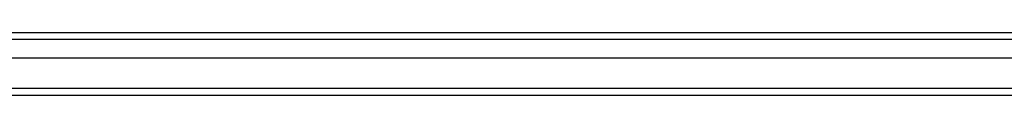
# Model space of a CAD drawing. Header units: inches. Extents: x 21 to 549, y 60 to 259.
# Tile 62 of 129: x 270.691 to 284.191, y 145.199 to 146.065. Entities that reach past the tile are written whole.
import ezdxf

# ---------------------------------------------------------------- set-up
doc = ezdxf.new("R2010")
doc.units = ezdxf.units.IN
doc.header["$MEASUREMENT"] = 0
doc.layers.add('Visible Edges(ANSI)', color=7, linetype='Continuous', lineweight=25)
doc.layers.add('Visible Tangent Edges(ANSI)', color=7, linetype='Continuous', lineweight=25)

msp = doc.modelspace()

# ---------------------------------------------------------------- linework, layer by layer
at = {"layer": 'Visible Edges(ANSI)'}
for p, q in [((244.588, 146.065), (296.794, 146.065)), ((296.982, 145.711), (244.4, 145.711)), ((297.592, 145.199), (244.557, 145.199))]:
    msp.add_line(p, q, dxfattribs=at)
at = {"layer": 'Visible Tangent Edges(ANSI)'}
for p, q in [((296.924, 145.966), (244.458, 145.966)), ((297.592, 145.298), (243.79, 145.298))]:
    msp.add_line(p, q, dxfattribs=at)

doc.saveas('drawing.dxf')
